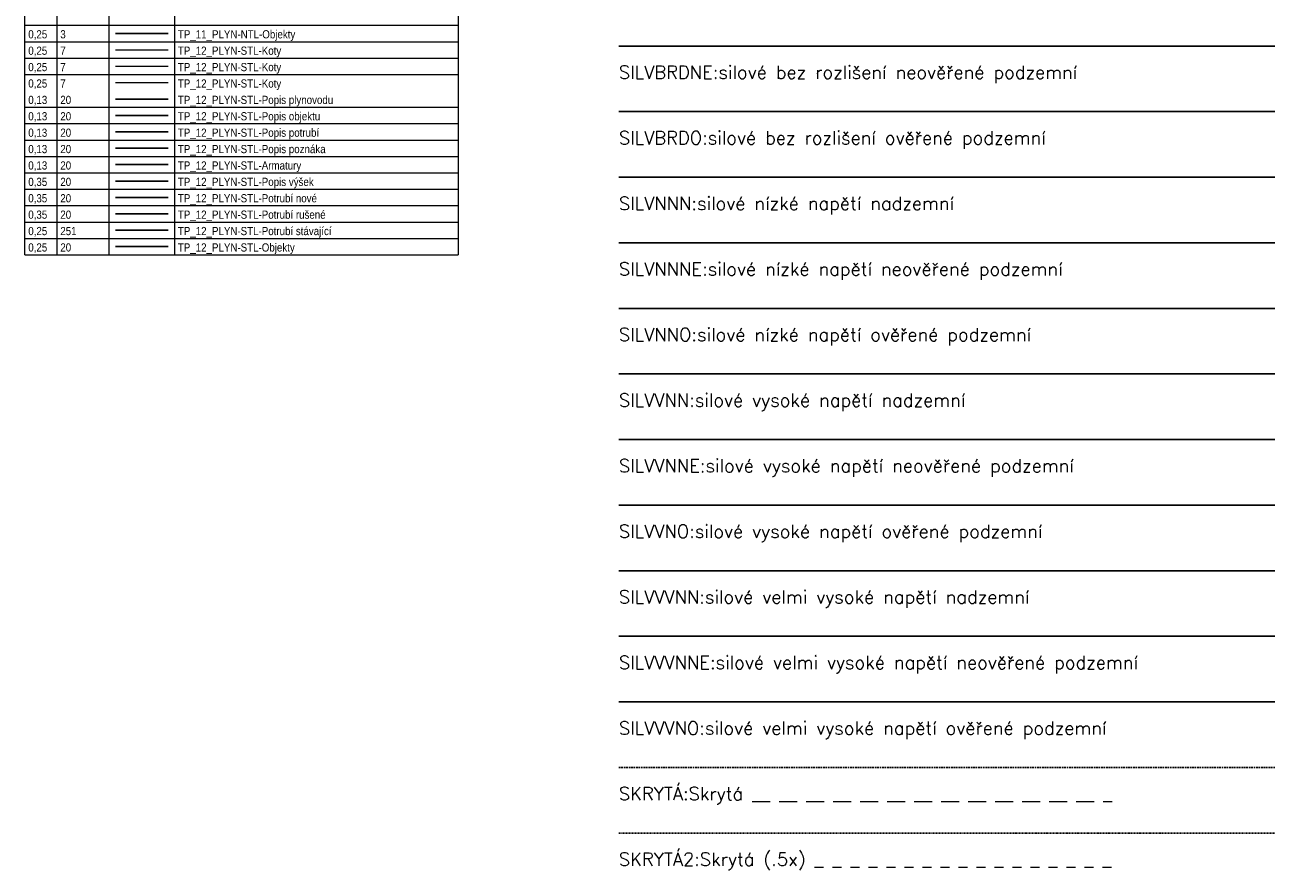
# Paper-space layout 'TP' of a CAD drawing. Header units: metres. Extents: x 616 to 1245, y -264 to 475.
# Tile 2 of 6: x 1054 to 1245, y -134 to -6. Entities that reach past the tile are written whole.
import ezdxf

# ---------------------------------------------------------------- set-up
doc = ezdxf.new("R2010")
doc.units = ezdxf.units.M
doc.linetypes.add('SKRYTÁ', pattern=[0.375, 0.25, -0.125])
doc.linetypes.add('SKRYTÁ2', pattern=[0.1875, 0.125, -0.0625])
doc.layers.get('Defpoints').update_dxf_attribs({"color": 6, "lineweight": 5})
doc.layers.add('TP_01_Rozpiska', color=7, linetype='Continuous', lineweight=5)
doc.layers.add('TP_12_PLYN-STL-Koty', color=7, linetype='Continuous', lineweight=5)
for name, color, linetype in [('TP_11_PLYN-NTL-Objekty', 3, 'Continuous'), ('TP_12_PLYN-STL-Armatury', 20, 'Continuous'), ('TP_12_PLYN-STL-Objekty', 20, 'Continuous'), ('TP_12_PLYN-STL-Popis objektu', 20, 'Continuous'), ('TP_12_PLYN-STL-Popis plynovodu', 20, 'Continuous'), ('TP_12_PLYN-STL-Popis potrubí', 20, 'Continuous'), ('TP_12_PLYN-STL-Popis poznáka', 20, 'Continuous'), ('TP_12_PLYN-STL-Popis výšek', 20, 'Continuous'), ('TP_12_PLYN-STL-Potrubí nové', 20, 'PLVSTO'), ('TP_12_PLYN-STL-Potrubí rušené', 20, 'Continuous'), ('TP_12_PLYN-STL-Potrubí stávající', 251, 'PLVBRTO')]:
    doc.layers.add(name, color=color, linetype=linetype)
doc.styles.add('arial', font='arial.ttf', dxfattribs={"width": 0.8, "height": 1})
doc.styles.add('ROMANS', font='romans.shx')
doc.linetypes.add('PLVBRTO', pattern='A,7,-6.5,[13,civil.shx,S=1,R=0,X=0,Y=0],-6.5', length=20)
doc.linetypes.add('PLVSTO', pattern='A,7,-6.5,[15,civil.shx,S=1,R=0,X=0,Y=0],-6.5', length=20)
doc.linetypes.add('SILVBRDNE', pattern='A,2,-1,1,-1,2,-6.5,[27,civil.shx,S=1,R=0,X=0,Y=0],-6.5', length=20)
doc.linetypes.add('SILVBRDO', pattern='A,7,-6.5,[27,civil.shx,S=1,R=0,X=0,Y=0],-6.5', length=20)
doc.linetypes.add('SILVNNN', pattern='A,2,-2,2,-6.5,[28,civil.shx,S=1,R=0,X=0,Y=0],-6.5', length=19)
doc.linetypes.add('SILVNNNE', pattern='A,2,-1,1,-1,2,-6.5,[28,civil.shx,S=1,R=0,X=0,Y=0],-6.5', length=20)
doc.linetypes.add('SILVNNO', pattern='A,7,-6.5,[28,civil.shx,S=1,R=0,X=0,Y=0],-6.5', length=20)
doc.linetypes.add('SILVVNN', pattern='A,2,-2,2,-6.5,[29,civil.shx,S=1,R=0,X=0,Y=0],-6.5', length=19)
doc.linetypes.add('SILVVNNE', pattern='A,2,-1,1,-1,2,-6.5,[29,civil.shx,S=1,R=0,X=0,Y=0],-6.5', length=20)
doc.linetypes.add('SILVVNO', pattern='A,7,-6.5,[29,civil.shx,S=1,R=0,X=0,Y=0],-6.5', length=20)
doc.linetypes.add('SILVVVNN', pattern='A,2,-2,2,-6.5,[30,civil.shx,S=1,R=0,X=0,Y=0],-6.5', length=19)
doc.linetypes.add('SILVVVNNE', pattern='A,2,-1,1,-1,2,-6.5,[30,civil.shx,S=1,R=0,X=0,Y=0],-6.5', length=20)
doc.linetypes.add('SILVVVNO', pattern='A,7,-6.5,[30,civil.shx,S=1,R=0,X=0,Y=0],-6.5', length=20)

psp = doc.layouts.new('TP')

# ---------------------------------------------------------------- linework, layer by layer
at = {"linetype": 'SILVBRDNE'}
psp.add_line((1144.607, -8.719), (1244.607, -8.719), dxfattribs=at)
at = {"linetype": 'SILVBRDO'}
psp.add_line((1144.607, -18.719), (1244.607, -18.719), dxfattribs=at)
at = {"linetype": 'SILVNNN'}
psp.add_line((1144.607, -28.719), (1244.607, -28.719), dxfattribs=at)
at = {"linetype": 'SILVNNNE'}
psp.add_line((1144.607, -38.719), (1244.607, -38.719), dxfattribs=at)
at = {"linetype": 'SILVNNO'}
psp.add_line((1144.607, -48.719), (1244.607, -48.719), dxfattribs=at)
at = {"linetype": 'SILVVNN'}
psp.add_line((1144.607, -58.719), (1244.607, -58.719), dxfattribs=at)
at = {"linetype": 'SILVVNNE'}
psp.add_line((1144.607, -68.719), (1244.607, -68.719), dxfattribs=at)
at = {"linetype": 'SILVVNO'}
psp.add_line((1144.607, -78.719), (1244.607, -78.719), dxfattribs=at)
at = {"linetype": 'SILVVVNN'}
psp.add_line((1144.607, -88.719), (1244.607, -88.719), dxfattribs=at)
at = {"linetype": 'SILVVVNNE'}
psp.add_line((1144.607, -98.719), (1244.607, -98.719), dxfattribs=at)
at = {"linetype": 'SILVVVNO'}
psp.add_line((1144.607, -108.719), (1244.607, -108.719), dxfattribs=at)
at = {"linetype": 'SKRYTÁ'}
psp.add_line((1144.607, -118.719), (1244.607, -118.719), dxfattribs=at)
at = {"linetype": 'SKRYTÁ2'}
psp.add_line((1144.607, -128.719), (1244.607, -128.719), dxfattribs=at)
at = {"layer": 'Defpoints'}
for points in [[(1067.895, -11.806), (1075.895, -11.806)], [(1067.895, -14.306), (1075.895, -14.306)]]:
    psp.add_lwpolyline(points, dxfattribs=at)
at = {"layer": 'TP_01_Rozpiska'}
for p, q in [((1054.096, -40.556), (1054.096, 391.944)), ((1058.98, -40.556), (1058.98, 391.944))]:
    psp.add_line(p, q, dxfattribs=at)
for points in [[(1066.895, 391.944), (1066.895, -40.556)], [(1076.895, 391.944), (1076.895, -40.556)], [(1120.123, 391.944), (1120.123, -40.556)], [(1054.096, -5.556), (1120.123, -5.556)], [(1054.096, -5.556), (1120.123, -5.556)], [(1054.096, -8.056), (1120.123, -8.056)], [(1054.096, -10.556), (1120.123, -10.556)], [(1054.096, -13.056), (1120.123, -13.056)], [(1054.096, -18.056), (1120.123, -18.056)], [(1054.096, -20.556), (1120.123, -20.556)], [(1054.096, -23.056), (1120.123, -23.056)], [(1054.096, -25.556), (1120.123, -25.556)], [(1054.096, -28.056), (1120.123, -28.056)], [(1054.096, -28.056), (1120.123, -28.056)], [(1054.096, -30.556), (1120.123, -30.556)], [(1054.096, -33.056), (1120.123, -33.056)], [(1054.096, -35.556), (1120.123, -35.556)], [(1054.096, -38.056), (1120.123, -38.056)], [(1054.096, -38.056), (1120.123, -38.056)], [(1054.096, -40.556), (1120.123, -40.556)]]:
    psp.add_lwpolyline(points, dxfattribs=at)
at = {"layer": 'TP_11_PLYN-NTL-Objekty'}
psp.add_lwpolyline([(1067.895, -6.806), (1075.895, -6.806)], dxfattribs=at)
at = {"layer": 'TP_12_PLYN-STL-Armatury'}
psp.add_lwpolyline([(1067.895, -26.806), (1075.895, -26.806)], dxfattribs=at)
at = {"layer": 'TP_12_PLYN-STL-Koty'}
psp.add_lwpolyline([(1067.895, -9.306), (1075.895, -9.306)], dxfattribs=at)
at = {"layer": 'TP_12_PLYN-STL-Objekty'}
psp.add_lwpolyline([(1067.895, -39.306), (1075.895, -39.306)], dxfattribs=at)
at = {"layer": 'TP_12_PLYN-STL-Popis objektu'}
psp.add_lwpolyline([(1067.895, -19.306), (1075.895, -19.306)], dxfattribs=at)
at = {"layer": 'TP_12_PLYN-STL-Popis plynovodu'}
psp.add_lwpolyline([(1067.895, -16.806), (1075.895, -16.806)], dxfattribs=at)
at = {"layer": 'TP_12_PLYN-STL-Popis potrubí'}
psp.add_lwpolyline([(1067.895, -21.806), (1075.895, -21.806)], dxfattribs=at)
at = {"layer": 'TP_12_PLYN-STL-Popis poznáka'}
psp.add_lwpolyline([(1067.895, -24.306), (1075.895, -24.306)], dxfattribs=at)
at = {"layer": 'TP_12_PLYN-STL-Popis výšek'}
psp.add_lwpolyline([(1067.895, -29.306), (1075.895, -29.306)], dxfattribs=at)
at = {"layer": 'TP_12_PLYN-STL-Potrubí nové'}
psp.add_lwpolyline([(1067.895, -31.806), (1075.895, -31.806)], dxfattribs=at)
at = {"layer": 'TP_12_PLYN-STL-Potrubí rušené'}
psp.add_lwpolyline([(1067.895, -34.306), (1075.895, -34.306)], dxfattribs=at)
at = {"layer": 'TP_12_PLYN-STL-Potrubí stávající'}
psp.add_lwpolyline([(1067.895, -36.806), (1075.895, -36.806)], dxfattribs=at)

# ---------------------------------------------------------------- texts
at = {"style": 'arial', "width": 0.85}
for s, p in [('0,25', (1054.596, -7.556)), ('3', (1059.48, -7.556)), ('0,25', (1054.596, -10.056)), ('7', (1059.48, -10.056)), ('0,13', (1054.596, -17.556)), ('20', (1059.48, -17.556)), ('0,13', (1054.596, -20.056)), ('20', (1059.48, -20.056)), ('0,13', (1054.596, -22.556)), ('20', (1059.48, -22.556)), ('0,13', (1054.596, -25.056)), ('20', (1059.48, -25.056)), ('0,13', (1054.596, -27.556)), ('20', (1059.48, -27.556)), ('0,35', (1054.596, -30.056)), ('20', (1059.48, -30.056)), ('0,35', (1054.596, -32.556)), ('20', (1059.48, -32.556)), ('0,35', (1054.596, -35.056)), ('20', (1059.48, -35.056)), ('0,25', (1054.596, -37.556)), ('251', (1059.48, -37.556)), ('0,25', (1054.596, -40.056)), ('20', (1059.48, -40.056))]:
    psp.add_text(s, height=1.25, dxfattribs=at).set_placement(p)
at = {"color": 5, "linetype": 'SILVBRDNE', "style": 'ROMANS'}
psp.add_text('SILVBRDNE:silové bez rozlišení neověřené podzemní', height=2, dxfattribs=at).set_placement((1144.607, -13.719))
at = {"color": 5, "linetype": 'SILVBRDO', "style": 'ROMANS'}
psp.add_text('SILVBRDO:silové bez rozlišení ověřené podzemní', height=2, dxfattribs=at).set_placement((1144.607, -23.719))
at = {"color": 5, "linetype": 'SILVNNN', "style": 'ROMANS'}
psp.add_text('SILVNNN:silové nízké napětí nadzemní', height=2, dxfattribs=at).set_placement((1144.607, -33.719))
at = {"color": 5, "linetype": 'SILVNNNE', "style": 'ROMANS'}
psp.add_text('SILVNNNE:silové nízké napětí neověřené podzemní', height=2, dxfattribs=at).set_placement((1144.607, -43.719))
at = {"color": 5, "linetype": 'SILVNNO', "style": 'ROMANS'}
psp.add_text('SILVNNO:silové nízké napětí ověřené podzemní', height=2, dxfattribs=at).set_placement((1144.607, -53.719))
at = {"color": 5, "linetype": 'SILVVNN', "style": 'ROMANS'}
psp.add_text('SILVVNN:silové vysoké napětí nadzemní', height=2, dxfattribs=at).set_placement((1144.607, -63.719))
at = {"color": 5, "linetype": 'SILVVNNE', "style": 'ROMANS'}
psp.add_text('SILVVNNE:silové vysoké napětí neověřené podzemní', height=2, dxfattribs=at).set_placement((1144.607, -73.719))
at = {"color": 5, "linetype": 'SILVVNO', "style": 'ROMANS'}
psp.add_text('SILVVNO:silové vysoké napětí ověřené podzemní', height=2, dxfattribs=at).set_placement((1144.607, -83.719))
at = {"color": 5, "linetype": 'SILVVVNN', "style": 'ROMANS'}
psp.add_text('SILVVVNN:silové velmi vysoké napětí nadzemní', height=2, dxfattribs=at).set_placement((1144.607, -93.719))
at = {"color": 5, "linetype": 'SILVVVNNE', "style": 'ROMANS'}
psp.add_text('SILVVVNNE:silové velmi vysoké napětí neověřené podzemní', height=2, dxfattribs=at).set_placement((1144.607, -103.719))
at = {"color": 5, "linetype": 'SILVVVNO', "style": 'ROMANS'}
psp.add_text('SILVVVNO:silové velmi vysoké napětí ověřené podzemní', height=2, dxfattribs=at).set_placement((1144.607, -113.719))
at = {"color": 5, "linetype": 'SKRYTÁ', "style": 'ROMANS'}
psp.add_text('SKRYTÁ:Skrytá __ __ __ __ __ __ __ __ __ __ __ __ __ _', height=2, dxfattribs=at).set_placement((1144.607, -123.719))
at = {"color": 5, "linetype": 'SKRYTÁ2', "style": 'ROMANS'}
psp.add_text('SKRYTÁ2:Skrytá (.5x) _ _ _ _ _ _ _ _ _ _ _ _ _ _ _ _ _', height=2, dxfattribs=at).set_placement((1144.607, -133.719))
at = {"layer": 'Defpoints', "style": 'arial', "width": 0.85}
for s, p in [('0,25', (1054.596, -12.556)), ('7', (1059.48, -12.556)), ('TP_12_PLYN-STL-Koty', (1077.395, -12.556)), ('0,25', (1054.596, -15.056)), ('7', (1059.48, -15.056)), ('TP_12_PLYN-STL-Koty', (1077.395, -15.056))]:
    psp.add_text(s, height=1.25, dxfattribs=at).set_placement(p)
at = {"layer": 'TP_11_PLYN-NTL-Objekty', "style": 'arial', "width": 0.85}
psp.add_text('TP_11_PLYN-NTL-Objekty', height=1.25, dxfattribs=at).set_placement((1077.395, -7.556))
at = {"layer": 'TP_12_PLYN-STL-Armatury', "style": 'arial', "width": 0.85}
psp.add_text('TP_12_PLYN-STL-Armatury', height=1.25, dxfattribs=at).set_placement((1077.395, -27.556))
at = {"layer": 'TP_12_PLYN-STL-Koty', "style": 'arial', "width": 0.85}
psp.add_text('TP_12_PLYN-STL-Koty', height=1.25, dxfattribs=at).set_placement((1077.395, -10.056))
at = {"layer": 'TP_12_PLYN-STL-Objekty', "style": 'arial', "width": 0.85}
psp.add_text('TP_12_PLYN-STL-Objekty', height=1.25, dxfattribs=at).set_placement((1077.395, -40.056))
at = {"layer": 'TP_12_PLYN-STL-Popis objektu', "style": 'arial', "width": 0.85}
psp.add_text('TP_12_PLYN-STL-Popis objektu', height=1.25, dxfattribs=at).set_placement((1077.395, -20.056))
at = {"layer": 'TP_12_PLYN-STL-Popis plynovodu', "style": 'arial', "width": 0.85}
psp.add_text('TP_12_PLYN-STL-Popis plynovodu', height=1.25, dxfattribs=at).set_placement((1077.395, -17.556))
at = {"layer": 'TP_12_PLYN-STL-Popis potrubí', "style": 'arial', "width": 0.85}
psp.add_text('TP_12_PLYN-STL-Popis potrubí', height=1.25, dxfattribs=at).set_placement((1077.395, -22.556))
at = {"layer": 'TP_12_PLYN-STL-Popis poznáka', "style": 'arial', "width": 0.85}
psp.add_text('TP_12_PLYN-STL-Popis poznáka', height=1.25, dxfattribs=at).set_placement((1077.395, -25.056))
at = {"layer": 'TP_12_PLYN-STL-Popis výšek', "style": 'arial', "width": 0.85}
psp.add_text('TP_12_PLYN-STL-Popis výšek', height=1.25, dxfattribs=at).set_placement((1077.395, -30.056))
at = {"layer": 'TP_12_PLYN-STL-Potrubí nové', "style": 'arial', "width": 0.85}
psp.add_text('TP_12_PLYN-STL-Potrubí nové', height=1.25, dxfattribs=at).set_placement((1077.395, -32.556))
at = {"layer": 'TP_12_PLYN-STL-Potrubí rušené', "style": 'arial', "width": 0.85}
psp.add_text('TP_12_PLYN-STL-Potrubí rušené', height=1.25, dxfattribs=at).set_placement((1077.395, -35.056))
at = {"layer": 'TP_12_PLYN-STL-Potrubí stávající', "style": 'arial', "width": 0.85}
psp.add_text('TP_12_PLYN-STL-Potrubí stávající', height=1.25, dxfattribs=at).set_placement((1077.395, -37.556))

doc.saveas('drawing.dxf')
